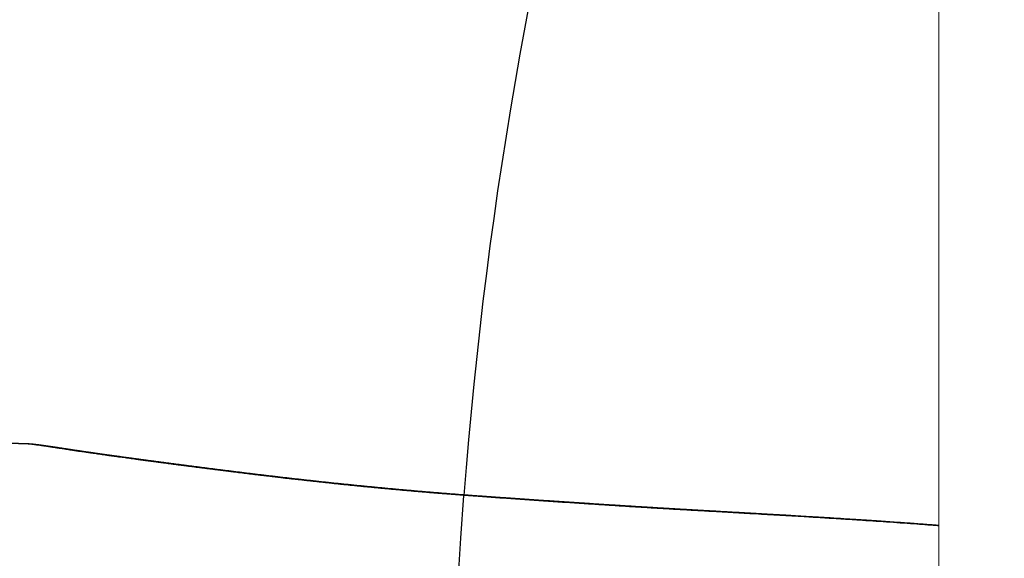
# Model space of a CAD drawing. Header units: millimetres. Extents: x -6792 to 22441, y -13430 to 4653.
# Tile 104 of 256: x -3667.23 to -3660.39, y -8004.6 to -8000.86. Entities that reach past the tile are written whole.
import ezdxf
from ezdxf import colors
from ezdxf.entities.mleader import LeaderData, LeaderLine
from ezdxf.math import Vec2, Vec3

# ---------------------------------------------------------------- set-up
doc = ezdxf.new("R2010")
doc.units = ezdxf.units.MM
doc.linetypes.add('DASHED', pattern=[19.05, 12.7, -6.35])
doc.layers.add('_A_OPIS', color=253, linetype='Continuous', lineweight=9)
doc.layers.add('drzwi', color=30, linetype='Continuous', lineweight=20)
doc.styles.get("Standard").update_dxf_attribs({"font": 'arial.ttf'})

# ---------------------------------------------------------------- blocks, each defined once
blk = doc.blocks.new('_Dot')
at = {"color": 0, "linetype": 'ByBlock', "lineweight": -2}
blk.add_line((-0.5, 0), (-1, 0), dxfattribs=at)
at = {"color": 0, "linetype": 'ByBlock', "const_width": 0.5}
blk.add_lwpolyline([(-0.25, 0, 1), (0.25, 0, 1)], format="xyb", close=True, dxfattribs=at)

msp = doc.modelspace()

# ---------------------------------------------------------------- linework, layer by layer
for p, q in [((-3667.2088, -8003.802), (-3667.2092, -8003.802)), ((-3664.0452, -8004.1665), (-3664.0595, -8004.1674))]:
    msp.add_line(p, q)
msp.add_ellipse((-3644.2344, -8006.5348), major_axis=(0, -25), ratio=0.8, start_param=10.404929, end_param=10.900484)
at = {"color": 9, "linetype": 'DASHED', "true_color": 0xb8b8b8, "extrusion": (0, 0, -1)}
msp.add_ellipse((-3644.2344, -8006.5348), major_axis=(0, -25), ratio=0.8, start_param=1.475706, end_param=1.665886, dxfattribs=at)
for points, knots in [([(-3667.2092, -8003.802), (-3667.2108, -8003.802), (-3667.2135, -8003.802), (-3667.2172, -8003.802), (-3667.22, -8003.802), (-3667.2225, -8003.8019), (-3667.2249, -8003.8019), (-3667.2271, -8003.8019), (-3667.2291, -8003.8019), (-3667.231, -8003.8019), (-3667.2331, -8003.8019), (-3667.2352, -8003.8018), (-3667.2377, -8003.8018), (-3667.241, -8003.8018), (-3667.2452, -8003.8018), (-3667.2501, -8003.8018), (-3667.2544, -8003.8017), (-3667.2578, -8003.8017), (-3667.2602, -8003.8017), (-3667.2624, -8003.8017), (-3667.2643, -8003.8017), (-3667.2661, -8003.8017), (-3667.2677, -8003.8017), (-3667.2695, -8003.8016), (-3667.2715, -8003.8016), (-3667.2737, -8003.8016), (-3667.276, -8003.8016), (-3667.2782, -8003.8016), (-3667.2806, -8003.8016), (-3667.283, -8003.8016), (-3667.2855, -8003.8016), (-3667.2881, -8003.8016), (-3667.2916, -8003.8015), (-3667.2959, -8003.8015), (-3667.3005, -8003.8015), (-3667.3044, -8003.8015), (-3667.3076, -8003.8015), (-3667.3105, -8003.8015), (-3667.3132, -8003.8015), (-3667.3159, -8003.8015), (-3667.3183, -8003.8015), (-3667.3206, -8003.8014), (-3667.323, -8003.8014), (-3667.3257, -8003.8014), (-3667.3285, -8003.8014), (-3667.3316, -8003.8014), (-3667.3347, -8003.8014), (-3667.3376, -8003.8014), (-3667.3403, -8003.8014), (-3667.3429, -8003.8014), (-3667.3453, -8003.8014), (-3667.3474, -8003.8014), (-3667.3492, -8003.8014), (-3667.3513, -8003.8014), (-3667.3538, -8003.8014), (-3667.3567, -8003.8014), (-3667.3591, -8003.8014), (-3667.3611, -8003.8014), (-3667.3628, -8003.8014), (-3667.3647, -8003.8014), (-3667.3668, -8003.8014), (-3667.3691, -8003.8014), (-3667.3715, -8003.8014), (-3667.374, -8003.8014), (-3667.3769, -8003.8014), (-3667.38, -8003.8014), (-3667.3833, -8003.8014), (-3667.3863, -8003.8014), (-3667.3888, -8003.8014), (-3667.391, -8003.8014), (-3667.3931, -8003.8014), (-3667.3952, -8003.8014), (-3667.3974, -8003.8014), (-3667.3998, -8003.8014), (-3667.4015, -8003.8014), (-3667.4024, -8003.8014)], [0, 0, 0, 0, 0.025346, 0.041514, 0.055857, 0.06875, 0.08098, 0.092572, 0.102123, 0.112108, 0.12253, 0.133537, 0.146021, 0.160132, 0.184501, 0.210263, 0.236236, 0.250249, 0.263083, 0.274263, 0.283805, 0.292587, 0.301103, 0.309352, 0.320331, 0.331606, 0.343364, 0.355775, 0.366984, 0.379486, 0.392895, 0.406407, 0.419997, 0.446769, 0.473511, 0.49133, 0.507531, 0.522448, 0.536266, 0.54984, 0.563598, 0.574662, 0.586898, 0.600495, 0.615341, 0.631272, 0.648204, 0.662699, 0.676923, 0.690761, 0.703171, 0.713907, 0.72309, 0.731765, 0.746959, 0.761608, 0.777025, 0.784694, 0.793131, 0.802937, 0.814112, 0.826455, 0.839046, 0.851769, 0.864615, 0.883765, 0.901031, 0.916411, 0.929903, 0.940738, 0.951503, 0.96226, 0.973257, 0.985821, 1, 1, 1, 1]), ([(-3664.0595, -8004.1674), (-3664.0732, -8004.1664), (-3664.1008, -8004.1644), (-3664.1419, -8004.1613), (-3664.1827, -8004.1582), (-3664.2233, -8004.1551), (-3664.2637, -8004.1519), (-3664.3039, -8004.1486), (-3664.3438, -8004.1454), (-3664.3835, -8004.1421), (-3664.4229, -8004.1388), (-3664.4622, -8004.1354), (-3664.5014, -8004.132), (-3664.5404, -8004.1286), (-3664.5791, -8004.1251), (-3664.6175, -8004.1216), (-3664.6556, -8004.1181), (-3664.6934, -8004.1146), (-3664.7308, -8004.1111), (-3664.7679, -8004.1075), (-3664.8047, -8004.104), (-3664.8411, -8004.1004), (-3664.8772, -8004.0968), (-3664.9129, -8004.0932), (-3664.9483, -8004.0896), (-3664.9833, -8004.086), (-3665.0184, -8004.0824), (-3665.0535, -8004.0787), (-3665.0887, -8004.0749), (-3665.1235, -8004.0712), (-3665.1579, -8004.0675), (-3665.1924, -8004.0637), (-3665.227, -8004.0599), (-3665.2617, -8004.056), (-3665.2959, -8004.0521), (-3665.3298, -8004.0483), (-3665.3631, -8004.0445), (-3665.396, -8004.0407), (-3665.4285, -8004.0369), (-3665.4606, -8004.0331), (-3665.4922, -8004.0294), (-3665.5235, -8004.0257), (-3665.5545, -8004.022), (-3665.5852, -8004.0183), (-3665.6155, -8004.0146), (-3665.6453, -8004.0109), (-3665.6756, -8004.0072), (-3665.7064, -8004.0034), (-3665.7375, -8003.9996), (-3665.7682, -8003.9958), (-3665.7983, -8003.992), (-3665.828, -8003.9882), (-3665.8572, -8003.9846), (-3665.8859, -8003.9809), (-3665.9141, -8003.9773), (-3665.9419, -8003.9738), (-3665.9706, -8003.9701), (-3666.0003, -8003.9662), (-3666.0309, -8003.9623), (-3666.0608, -8003.9584), (-3666.0901, -8003.9546), (-3666.1188, -8003.9509), (-3666.1469, -8003.9472), (-3666.1744, -8003.9436), (-3666.2014, -8003.94), (-3666.2278, -8003.9365), (-3666.2536, -8003.9331), (-3666.2789, -8003.9298), (-3666.3038, -8003.9265), (-3666.3282, -8003.9232), (-3666.3523, -8003.92), (-3666.3759, -8003.9168), (-3666.399, -8003.9137), (-3666.4217, -8003.9107), (-3666.444, -8003.9077), (-3666.4658, -8003.9047), (-3666.4871, -8003.9018), (-3666.5079, -8003.899), (-3666.53, -8003.896), (-3666.5533, -8003.8928), (-3666.5775, -8003.8894), (-3666.601, -8003.8862), (-3666.6238, -8003.883), (-3666.6461, -8003.8799), (-3666.6676, -8003.8768), (-3666.6886, -8003.8739), (-3666.709, -8003.871), (-3666.7288, -8003.8681), (-3666.7471, -8003.8655), (-3666.7642, -8003.863), (-3666.78, -8003.8607), (-3666.7954, -8003.8584), (-3666.8104, -8003.8562), (-3666.825, -8003.8541), (-3666.8393, -8003.8519), (-3666.8532, -8003.8498), (-3666.8667, -8003.8478), (-3666.882, -8003.8455), (-3666.899, -8003.8429), (-3666.9173, -8003.8401), (-3666.9349, -8003.8374), (-3666.9518, -8003.8348), (-3666.9681, -8003.8323), (-3666.9837, -8003.8299), (-3666.9986, -8003.8275), (-3667.013, -8003.8253), (-3667.0268, -8003.8232), (-3667.04, -8003.8212), (-3667.0526, -8003.8193), (-3667.0648, -8003.8175), (-3667.0764, -8003.8157), (-3667.0877, -8003.8141), (-3667.0986, -8003.8126), (-3667.1092, -8003.8111), (-3667.1193, -8003.8097), (-3667.129, -8003.8085), (-3667.1382, -8003.8074), (-3667.1471, -8003.8063), (-3667.1556, -8003.8054), (-3667.1639, -8003.8046), (-3667.1722, -8003.8039), (-3667.1802, -8003.8032), (-3667.1892, -8003.8027), (-3667.1989, -8003.8022), (-3667.2055, -8003.8021), (-3667.2088, -8003.802)], [0, 0, 0, 0, 0.005164, 0.010329, 0.015494, 0.020658, 0.025822, 0.031005, 0.036188, 0.041372, 0.046555, 0.051738, 0.056984, 0.06223, 0.067476, 0.072723, 0.077968, 0.083214, 0.08846, 0.093707, 0.098953, 0.104199, 0.109444, 0.11469, 0.119937, 0.125183, 0.130428, 0.135872, 0.141317, 0.146762, 0.152206, 0.15765, 0.163343, 0.169037, 0.174731, 0.180424, 0.186117, 0.19181, 0.197503, 0.203197, 0.20889, 0.214583, 0.220354, 0.226126, 0.231897, 0.237669, 0.24344, 0.24976, 0.25608, 0.2624, 0.26872, 0.275039, 0.281377, 0.287715, 0.294054, 0.300392, 0.30673, 0.314114, 0.321498, 0.328883, 0.336267, 0.343651, 0.351036, 0.35842, 0.365804, 0.373187, 0.380571, 0.387955, 0.395339, 0.402843, 0.410348, 0.417853, 0.425358, 0.432951, 0.440545, 0.448138, 0.455736, 0.463333, 0.470931, 0.480459, 0.489988, 0.499517, 0.509046, 0.518575, 0.528119, 0.537663, 0.547208, 0.556752, 0.566296, 0.57459, 0.582884, 0.591178, 0.599474, 0.60777, 0.616066, 0.624348, 0.63263, 0.640912, 0.653338, 0.665764, 0.678196, 0.690629, 0.703064, 0.715499, 0.727921, 0.740344, 0.752769, 0.765193, 0.777621, 0.79005, 0.802479, 0.814908, 0.827734, 0.84056, 0.853387, 0.866213, 0.879042, 0.891871, 0.904701, 0.917531, 0.931434, 0.945337, 0.95924, 0.980096, 1, 1, 1, 1]), ([(-3664.0451, -8004.1654), (-3664.0505, -8004.165), (-3664.0613, -8004.1642), (-3664.0776, -8004.163), (-3664.0954, -8004.1617), (-3664.1149, -8004.1603), (-3664.1365, -8004.1586), (-3664.159, -8004.1569), (-3664.1823, -8004.1551), (-3664.2058, -8004.1533), (-3664.2291, -8004.1515), (-3664.2523, -8004.1497), (-3664.2754, -8004.1478), (-3664.2984, -8004.146), (-3664.3212, -8004.1441), (-3664.3438, -8004.1423), (-3664.3663, -8004.1404), (-3664.3887, -8004.1385), (-3664.4111, -8004.1367), (-3664.4333, -8004.1348), (-3664.4555, -8004.1329), (-3664.4776, -8004.131), (-3664.4996, -8004.129), (-3664.5214, -8004.1271), (-3664.5432, -8004.1252), (-3664.5648, -8004.1233), (-3664.5863, -8004.1213), (-3664.6077, -8004.1194), (-3664.629, -8004.1175), (-3664.6503, -8004.1155), (-3664.6714, -8004.1135), (-3664.6925, -8004.1116), (-3664.7134, -8004.1096), (-3664.7343, -8004.1076), (-3664.7551, -8004.1056), (-3664.7758, -8004.1036), (-3664.7964, -8004.1016), (-3664.8169, -8004.0996), (-3664.8373, -8004.0976), (-3664.8576, -8004.0956), (-3664.8778, -8004.0936), (-3664.898, -8004.0916), (-3664.918, -8004.0896), (-3664.938, -8004.0875), (-3664.9579, -8004.0855), (-3664.9777, -8004.0834), (-3664.9974, -8004.0814), (-3665.017, -8004.0794), (-3665.0366, -8004.0773), (-3665.0561, -8004.0753), (-3665.0755, -8004.0732), (-3665.0948, -8004.0711), (-3665.114, -8004.0691), (-3665.1331, -8004.067), (-3665.1522, -8004.0649), (-3665.1712, -8004.0629), (-3665.1901, -8004.0608), (-3665.2089, -8004.0587), (-3665.2277, -8004.0566), (-3665.2464, -8004.0546), (-3665.265, -8004.0525), (-3665.2835, -8004.0504), (-3665.3019, -8004.0483), (-3665.3202, -8004.0462), (-3665.3384, -8004.0441), (-3665.3566, -8004.0421), (-3665.3747, -8004.04), (-3665.3927, -8004.0379), (-3665.4106, -8004.0358), (-3665.4285, -8004.0337), (-3665.4463, -8004.0317), (-3665.464, -8004.0296), (-3665.4816, -8004.0275), (-3665.4992, -8004.0254), (-3665.5167, -8004.0233), (-3665.5341, -8004.0213), (-3665.5514, -8004.0192), (-3665.5686, -8004.0171), (-3665.5858, -8004.015), (-3665.6028, -8004.013), (-3665.6198, -8004.0109), (-3665.6368, -8004.0089), (-3665.6536, -8004.0068), (-3665.6703, -8004.0047), (-3665.687, -8004.0027), (-3665.7036, -8004.0007), (-3665.72, -8003.9986), (-3665.7365, -8003.9966), (-3665.7528, -8003.9945), (-3665.7691, -8003.9925), (-3665.7853, -8003.9905), (-3665.8014, -8003.9885), (-3665.8175, -8003.9864), (-3665.8335, -8003.9844), (-3665.8494, -8003.9824), (-3665.8653, -8003.9804), (-3665.881, -8003.9784), (-3665.8967, -8003.9764), (-3665.9123, -8003.9745), (-3665.9278, -8003.9725), (-3665.9432, -8003.9705), (-3665.9585, -8003.9685), (-3665.9738, -8003.9666), (-3665.9889, -8003.9646), (-3666.004, -8003.9627), (-3666.019, -8003.9608), (-3666.034, -8003.9588), (-3666.0489, -8003.9569), (-3666.0637, -8003.955), (-3666.0784, -8003.9531), (-3666.093, -8003.9512), (-3666.1076, -8003.9493), (-3666.1221, -8003.9474), (-3666.1366, -8003.9455), (-3666.151, -8003.9436), (-3666.1653, -8003.9417), (-3666.1796, -8003.9398), (-3666.1938, -8003.938), (-3666.2079, -8003.9361), (-3666.2219, -8003.9343), (-3666.2357, -8003.9325), (-3666.2493, -8003.9307), (-3666.263, -8003.9288), (-3666.2766, -8003.9271), (-3666.2901, -8003.9253), (-3666.3035, -8003.9235), (-3666.3169, -8003.9217), (-3666.3301, -8003.9199), (-3666.3433, -8003.9182), (-3666.3564, -8003.9164), (-3666.3694, -8003.9147), (-3666.3823, -8003.913), (-3666.3951, -8003.9112), (-3666.4079, -8003.9095), (-3666.4206, -8003.9078), (-3666.4333, -8003.9061), (-3666.4458, -8003.9044), (-3666.4582, -8003.9027), (-3666.4706, -8003.9011), (-3666.4828, -8003.8994), (-3666.495, -8003.8977), (-3666.5071, -8003.8961), (-3666.5191, -8003.8944), (-3666.531, -8003.8928), (-3666.5429, -8003.8912), (-3666.5547, -8003.8896), (-3666.5663, -8003.8879), (-3666.5779, -8003.8863), (-3666.5894, -8003.8847), (-3666.6008, -8003.8832), (-3666.612, -8003.8816), (-3666.6232, -8003.88), (-3666.6343, -8003.8785), (-3666.6453, -8003.8769), (-3666.6562, -8003.8754), (-3666.667, -8003.8739), (-3666.6777, -8003.8724), (-3666.6883, -8003.8708), (-3666.6988, -8003.8693), (-3666.7093, -8003.8679), (-3666.7196, -8003.8664), (-3666.7299, -8003.8649), (-3666.7401, -8003.8634), (-3666.7502, -8003.8619), (-3666.7603, -8003.8605), (-3666.7704, -8003.859), (-3666.7804, -8003.8575), (-3666.7902, -8003.8561), (-3666.8, -8003.8546), (-3666.8097, -8003.8532), (-3666.8193, -8003.8518), (-3666.8289, -8003.8504), (-3666.8383, -8003.8489), (-3666.8476, -8003.8475), (-3666.8569, -8003.8461), (-3666.8661, -8003.8448), (-3666.8752, -8003.8434), (-3666.8842, -8003.842), (-3666.8932, -8003.8407), (-3666.902, -8003.8393), (-3666.9109, -8003.838), (-3666.9196, -8003.8366), (-3666.9283, -8003.8353), (-3666.9369, -8003.834), (-3666.9455, -8003.8327), (-3666.9539, -8003.8314), (-3666.9623, -8003.8301), (-3666.9706, -8003.8289), (-3666.9788, -8003.8276), (-3666.987, -8003.8264), (-3666.9951, -8003.8252), (-3667.0032, -8003.824), (-3667.0113, -8003.8228), (-3667.0193, -8003.8216), (-3667.0274, -8003.8204), (-3667.0354, -8003.8192), (-3667.0434, -8003.8181), (-3667.0513, -8003.8169), (-3667.0593, -8003.8158), (-3667.0673, -8003.8147), (-3667.0754, -8003.8136), (-3667.0835, -8003.8125), (-3667.0917, -8003.8114), (-3667.1, -8003.8104), (-3667.1085, -8003.8094), (-3667.1173, -8003.8083), (-3667.1262, -8003.8073), (-3667.1354, -8003.8064), (-3667.1448, -8003.8055), (-3667.1545, -8003.8046), (-3667.1646, -8003.8039), (-3667.1751, -8003.8032), (-3667.186, -8003.8026), (-3667.197, -8003.8022), (-3667.2045, -8003.8021), (-3667.2084, -8003.802), (-3667.2086, -8003.802)], [0, 0, 0, 0, 0.002013, 0.004064, 0.006124, 0.008739, 0.011458, 0.014318, 0.017349, 0.020341, 0.023344, 0.026338, 0.029325, 0.032303, 0.035274, 0.038238, 0.041195, 0.044145, 0.047102, 0.050061, 0.053023, 0.055986, 0.058948, 0.061908, 0.064862, 0.06781, 0.070751, 0.0737, 0.076654, 0.079609, 0.082565, 0.085523, 0.088481, 0.091442, 0.094405, 0.09737, 0.100337, 0.103307, 0.106281, 0.109257, 0.112238, 0.115222, 0.11821, 0.121202, 0.1242, 0.127202, 0.130209, 0.133222, 0.13624, 0.139265, 0.142296, 0.145333, 0.148377, 0.151428, 0.154487, 0.157553, 0.160627, 0.16371, 0.166801, 0.1699, 0.173009, 0.17612, 0.17924, 0.182368, 0.185506, 0.188653, 0.19181, 0.194977, 0.198155, 0.201343, 0.204543, 0.207753, 0.210975, 0.214209, 0.217456, 0.220715, 0.223986, 0.227263, 0.230551, 0.233856, 0.237175, 0.240507, 0.243851, 0.247205, 0.250567, 0.253941, 0.257333, 0.26074, 0.264163, 0.267601, 0.271056, 0.274528, 0.278022, 0.281533, 0.285058, 0.288597, 0.292151, 0.29572, 0.299304, 0.302905, 0.306523, 0.310158, 0.313811, 0.317482, 0.321172, 0.324882, 0.328613, 0.332364, 0.336136, 0.339931, 0.343749, 0.34759, 0.351456, 0.355347, 0.359264, 0.363208, 0.367179, 0.371179, 0.375209, 0.379269, 0.383227, 0.387284, 0.391364, 0.39547, 0.3996, 0.403756, 0.407937, 0.412143, 0.416375, 0.420632, 0.424916, 0.429225, 0.433559, 0.437953, 0.442359, 0.446791, 0.451251, 0.455738, 0.460254, 0.464801, 0.469379, 0.473989, 0.478633, 0.483312, 0.488022, 0.492775, 0.497554, 0.50236, 0.507196, 0.512061, 0.516957, 0.521884, 0.526845, 0.531839, 0.536868, 0.541934, 0.547037, 0.552179, 0.557362, 0.562587, 0.567856, 0.57317, 0.578531, 0.583942, 0.589408, 0.594979, 0.600591, 0.606246, 0.611946, 0.617692, 0.623487, 0.629332, 0.63523, 0.641182, 0.647192, 0.653261, 0.659393, 0.665591, 0.671859, 0.678198, 0.684615, 0.691113, 0.697728, 0.704351, 0.711049, 0.717826, 0.724686, 0.731635, 0.738677, 0.745819, 0.753069, 0.760433, 0.76792, 0.77554, 0.783304, 0.791226, 0.7993, 0.807517, 0.815916, 0.824516, 0.83334, 0.842415, 0.851774, 0.861455, 0.871507, 0.881988, 0.89297, 0.90452, 0.916238, 0.928628, 0.941738, 0.955575, 0.970002, 0.984693, 0.999125, 1, 1, 1, 1]), ([(-3660.846, -8004.3726), (-3660.8525, -8004.3721), (-3660.8844, -8004.3696), (-3660.9418, -8004.3653), (-3661.0245, -8004.3591), (-3661.1135, -8004.3528), (-3661.2087, -8004.3461), (-3661.3039, -8004.3397), (-3661.4098, -8004.3327), (-3661.5264, -8004.3253), (-3661.6536, -8004.3174), (-3661.7666, -8004.3106), (-3661.8654, -8004.3048), (-3661.9501, -8004.2999), (-3662.0347, -8004.295), (-3662.1168, -8004.2903), (-3662.1963, -8004.2858), (-3662.2733, -8004.2815), (-3662.3502, -8004.2771), (-3662.4219, -8004.2731), (-3662.4885, -8004.2693), (-3662.5498, -8004.2658), (-3662.6111, -8004.2623), (-3662.6723, -8004.2588), (-3662.7314, -8004.2553), (-3662.7884, -8004.2519), (-3662.8434, -8004.2486), (-3662.8983, -8004.2453), (-3662.953, -8004.2419), (-3663.0085, -8004.2384), (-3663.0648, -8004.2348), (-3663.1219, -8004.2312), (-3663.1789, -8004.2275), (-3663.2357, -8004.2238), (-3663.2957, -8004.2199), (-3663.3589, -8004.2158), (-3663.4252, -8004.2114), (-3663.4913, -8004.207), (-3663.5572, -8004.2026), (-3663.6229, -8004.1981), (-3663.6884, -8004.1936), (-3663.7536, -8004.1891), (-3663.8172, -8004.1847), (-3663.8792, -8004.1803), (-3663.9396, -8004.1761), (-3663.9997, -8004.1718), (-3664.0395, -8004.1689), (-3664.0595, -8004.1674)], [0.4430248, 0.4430248, 0.4430248, 0.4430248, 0.446309, 0.4593682, 0.4724269, 0.4886283, 0.5048298, 0.5210315, 0.537233, 0.558838, 0.580443, 0.602048, 0.616437, 0.6308262, 0.6452152, 0.6596042, 0.6727242, 0.6858444, 0.6989645, 0.7120844, 0.7225898, 0.7330957, 0.7436017, 0.7541073, 0.7646124, 0.7741142, 0.7836166, 0.7931192, 0.8026217, 0.8121235, 0.8221041, 0.8320851, 0.8420663, 0.8520474, 0.862028, 0.8737616, 0.8854957, 0.8972298, 0.9089634, 0.9207149, 0.9324671, 0.9442192, 0.9559708, 0.9669778, 0.9779854, 0.988993, 1, 1, 1, 1]), ([(-3660.846, -8004.3697), (-3660.8575, -8004.3688), (-3660.8851, -8004.3667), (-3660.9292, -8004.3633), (-3660.9792, -8004.3596), (-3661.0309, -8004.3558), (-3661.0849, -8004.3519), (-3661.1413, -8004.348), (-3661.2006, -8004.3438), (-3661.2637, -8004.3395), (-3661.3312, -8004.335), (-3661.4048, -8004.3302), (-3661.4866, -8004.3249), (-3661.5793, -8004.3191), (-3661.6736, -8004.3133), (-3661.7625, -8004.3079), (-3661.8381, -8004.3034), (-3661.9054, -8004.2995), (-3661.9664, -8004.296), (-3662.023, -8004.2927), (-3662.0763, -8004.2896), (-3662.1287, -8004.2866), (-3662.1804, -8004.2837), (-3662.2314, -8004.2808), (-3662.2802, -8004.278), (-3662.3271, -8004.2754), (-3662.3724, -8004.2728), (-3662.4162, -8004.2703), (-3662.4587, -8004.2679), (-3662.4997, -8004.2656), (-3662.5394, -8004.2633), (-3662.5778, -8004.2611), (-3662.6151, -8004.259), (-3662.6513, -8004.2569), (-3662.6854, -8004.2549), (-3662.7182, -8004.2529), (-3662.7502, -8004.251), (-3662.7827, -8004.2491), (-3662.8151, -8004.2472), (-3662.8474, -8004.2452), (-3662.8795, -8004.2432), (-3662.9115, -8004.2413), (-3662.9434, -8004.2393), (-3662.9755, -8004.2373), (-3663.0081, -8004.2353), (-3663.0414, -8004.2332), (-3663.0753, -8004.231), (-3663.1097, -8004.2288), (-3663.1447, -8004.2266), (-3663.1803, -8004.2243), (-3663.2165, -8004.2219), (-3663.2529, -8004.2196), (-3663.2891, -8004.2172), (-3663.3249, -8004.2149), (-3663.3603, -8004.2125), (-3663.3955, -8004.2102), (-3663.4303, -8004.2079), (-3663.4648, -8004.2056), (-3663.4991, -8004.2033), (-3663.533, -8004.201), (-3663.5668, -8004.1988), (-3663.6002, -8004.1965), (-3663.6335, -8004.1942), (-3663.6665, -8004.192), (-3663.6994, -8004.1897), (-3663.732, -8004.1875), (-3663.7644, -8004.1853), (-3663.7966, -8004.183), (-3663.8286, -8004.1808), (-3663.8604, -8004.1785), (-3663.8921, -8004.1763), (-3663.9235, -8004.1741), (-3663.9548, -8004.1719), (-3663.9858, -8004.1697), (-3664.0159, -8004.1675), (-3664.0357, -8004.1661), (-3664.0452, -8004.1654)], [0.4461077, 0.4461077, 0.4461077, 0.4461077, 0.4519761, 0.4601971, 0.4686895, 0.4774894, 0.486643, 0.4962097, 0.5062676, 0.5169237, 0.528329, 0.5407075, 0.5544058, 0.5699579, 0.5879071, 0.6024248, 0.6152253, 0.6264479, 0.6366998, 0.6462769, 0.6553112, 0.663901, 0.6729961, 0.6816646, 0.689963, 0.6979465, 0.7056571, 0.713128, 0.7203858, 0.7274066, 0.7341861, 0.740753, 0.7471313, 0.7533408, 0.7593978, 0.7647016, 0.7702958, 0.7759075, 0.7815023, 0.7870804, 0.7926423, 0.7981884, 0.8037192, 0.8092366, 0.8149154, 0.8207284, 0.8266369, 0.8326482, 0.8387695, 0.8450093, 0.8513767, 0.8578225, 0.864175, 0.8704786, 0.8767354, 0.8829469, 0.8891149, 0.8952408, 0.901326, 0.9073636, 0.9133721, 0.919351, 0.9253013, 0.9312238, 0.9371196, 0.9429894, 0.948834, 0.9546544, 0.9604512, 0.9662253, 0.9719774, 0.9777083, 0.9834187, 0.9891093, 0.9947536, 1, 1, 1, 1])]:
    msp.add_open_spline(points, degree=3, knots=knots)
at = {"layer": 'drzwi', "color": 3}
msp.add_lwpolyline([(-3911.0876, -7907.1628), (-3660.846, -7907.1628), (-3660.846, -8194.2747), (-3911.0876, -8194.2747)], close=True, dxfattribs=at)

# ---------------------------------------------------------------- leaders
at = {"layer": '_A_OPIS', "linetype": 'ByBlock'}
ml = msp.add_multileader_mtext('Standard', dxfattribs=at)
ml.set_content('COKOLIKI PRZYŚCIENNE O WYS. OK. 7-8 CM\\PZ PŁYTEK FORMATU 60X120CM CIĘTYCH\\PWZDŁUŻ NA 7-8 NP. OPTIMUM GRAND\\PCOLOURS GRAPHITE MAT FUGA 2 MM\\PO KOLORZE ZBLIŻONYM DO\\PPŁYTKI (GRAFIT)', color=256)
ml.set_leader_properties(color=256, linetype='ByLayer', lineweight=-1)
ml.set_arrow_properties(name='DOT')
ml.build(insert=Vec2(0, 0))
ml.multileader.update_dxf_attribs({"text_left_attachment_type": 6, "text_right_attachment_type": 5, "dogleg_length": 3, "arrow_head_size": 6})
ctx = ml.context
ctx.base_point, ctx.char_height, ctx.arrow_head_size, ctx.plane_origin, ctx.plane_x_axis, ctx.plane_y_axis = Vec3(-3480.9989, -8148.0368), 5, 6, Vec3(-4028.3685, -7988.9643), Vec3(0.00063, 1), Vec3(-1, 0.00063)
ctx.left_attachment, ctx.right_attachment = 6, 5
notes = []
notes.append((ctx, [(0, (1, 1, 0), (-3535.2816, -7989.2717), (-0.00063, -1), 5.014, [(0, [(-3444.6086, -7989.3318)], 0, [])])]))
ctx.mtext.insert, ctx.mtext.text_direction, ctx.mtext.rotation, ctx.mtext.line_spacing_factor, ctx.mtext.flow_direction = Vec3(-3474.4334, -7996.324), Vec3(-0.00063, -1), 4.711759, 1.2, 5
for ctx, leaders in notes:
    for number, flags, end, landing, length, lines in leaders:
        leader = LeaderData()
        leader.index, (leader.has_last_leader_line, leader.has_dogleg_vector, leader.attachment_direction) = number, flags
        leader.last_leader_point, leader.dogleg_vector, leader.dogleg_length = Vec3(end), Vec3(landing), length
        for number, points, colour, breaks in lines:
            line = LeaderLine()
            line.index, line.vertices, line.color, line.breaks = number, Vec3.list(points), colors.encode_raw_color(colour), breaks
            leader.lines.append(line)
        ctx.leaders.append(leader)

doc.saveas('drawing.dxf')
